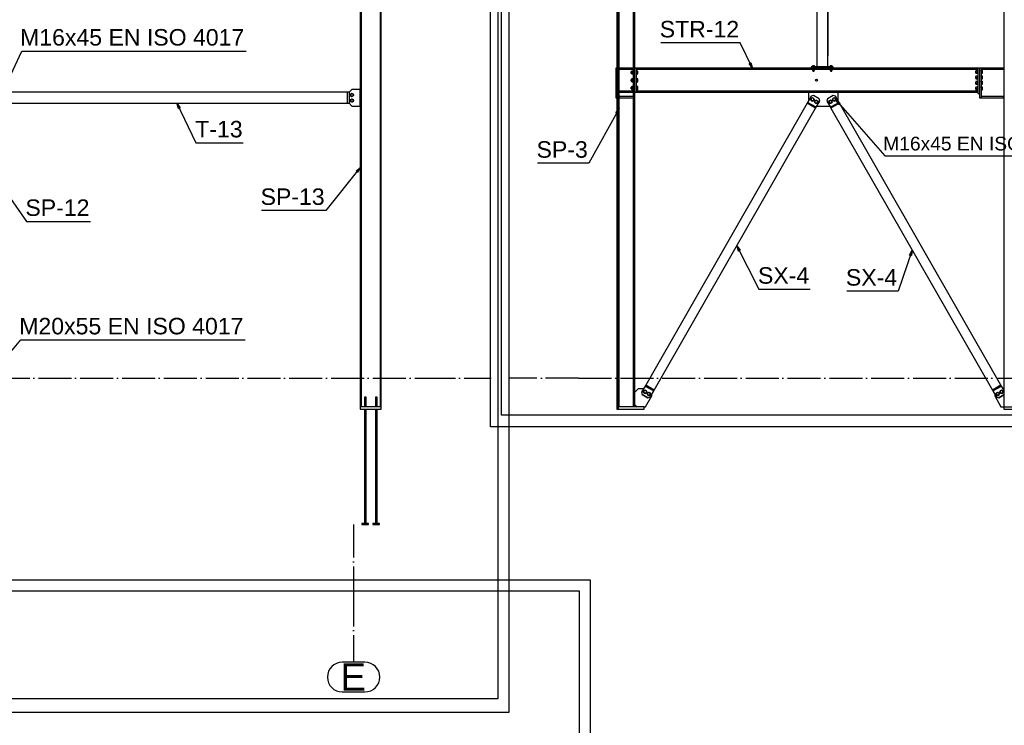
# Paper-space layout 'A0 Advance Steel' of a CAD drawing. Header units: millimetres. Extents: x -21 to 1320, y -7 to 928.
# Tile 90 of 134: x 867 to 1046, y 398 to 527. Entities that reach past the tile are written whole.
import ezdxf

# ---------------------------------------------------------------- set-up
doc = ezdxf.new("R2010")
doc.units = ezdxf.units.MM
doc.linetypes.add('ACAD_ISO04W100', pattern=[30, 24, -3, 0, -3])
doc.layers.get('0').update_dxf_attribs({"linetype": 'CONTINUOUS'})
for name, color, linetype in [('AS_Belki', 145, 'CONTINUOUS'), ('AS_Blachy', 30, 'CONTINUOUS'), ('AS_DIM_ON', 7, 'CONTINUOUS'), ('AS_Siatki', 72, 'CONTINUOUS'), ('AS_Sruby', 9, 'CONTINUOUS')]:
    doc.layers.add(name, color=color, linetype=linetype)
doc.styles.add('Arial', font='arial.ttf', dxfattribs={"height": 150})

psp = doc.layouts.new('A0 Advance Steel')

# ---------------------------------------------------------------- linework, layer by layer
at = {"color": 0, "linetype": 'ByBlock', "lineweight": -2}
for p, q in [((999.48, 518.85), (999.18, 518.7)), ((999.77, 517.88), (999.18, 518.7)), ((999.48, 518.85), (999.77, 517.88)), ((1015.44, 511.23), (1014.91, 512.09)), ((1014.91, 512.09), (1015.7, 511.45)), ((895.39, 510.51), (895.1, 511.48)), ((895.1, 511.48), (895.69, 510.65)), ((895.39, 510.51), (895.69, 510.65)), ((974.91, 509.76), (975.54, 510.55)), ((975.54, 510.55), (975.2, 509.6)), ((1015.44, 511.23), (1015.7, 511.45)), ((974.91, 509.76), (975.2, 509.6)), ((927.7, 499.12), (928.46, 499.79)), ((928.46, 499.79), (927.96, 498.91)), ((927.7, 499.12), (927.96, 498.91)), ((997.24, 484.6), (996.93, 485.57)), ((996.93, 485.57), (997.53, 484.76)), ((997.24, 484.6), (997.53, 484.76)), ((1028.33, 483.89), (1028.81, 484.78)), ((1028.33, 483.89), (1028.65, 483.78)), ((1028.81, 484.78), (1028.65, 483.78))]:
    psp.add_line(p, q, dxfattribs=at)
at = {"color": 3, "ltscale": 0.25}
for points in [[(633.86, 400.74), (633.86, 616.34), (955.46, 616.34), (955.46, 400.74), (633.86, 400.74)], [(635.86, 403.24), (635.86, 613.84), (953.46, 613.84), (953.46, 403.24), (635.86, 403.24)], [(952.14, 452.67), (952.14, 606.27), (1275.74, 606.27), (1275.74, 452.67), (952.14, 452.67)], [(954.14, 454.76), (954.14, 593.36), (1273.74, 593.36), (1273.74, 454.76), (954.14, 454.76)], [(626.67, 210.27), (626.67, 424.87), (970.27, 424.87), (970.27, 210.27), (626.67, 210.27)], [(628.67, 212.27), (628.67, 422.87), (968.27, 422.87), (968.27, 212.27), (628.67, 212.27)]]:
    psp.add_lwpolyline(points, dxfattribs=at)
at = {"color": 7}
for points in [[(863.38, 513.25), (866.92, 520.97), (907.69, 520.97)], [(999.77, 517.88), (997.52, 522.45), (983.09, 522.45)], [(1014.91, 512.09), (1023.8, 501.9), (1057.77, 501.9)], [(895.1, 511.48), (898.56, 504.28), (907.18, 504.28)], [(975.54, 510.55), (970.02, 500.58), (960.7, 500.58)], [(928.46, 499.79), (922.18, 492), (910.53, 492)], [(862.46, 497.55), (867.77, 490), (879.42, 490)], [(996.93, 485.57), (1000.95, 477.68), (1010.27, 477.68)], [(1028.81, 484.78), (1026.25, 477.33), (1016.94, 477.33)], [(858.48, 458.66), (866.77, 468.47), (907.54, 468.47)]]:
    psp.add_lwpolyline(points, dxfattribs=at)
at = {"layer": 'AS_Belki', "linetype": 'Continuous', "ltscale": 0.25}
for p, q in [((1045.44, 567.79), (1045.44, 456.28)), ((975.11, 564.83), (975.11, 456.28)), ((975.36, 564.83), (975.36, 456.28)), ((975.54, 456.28), (975.54, 564.85)), ((978.21, 456.28), (978.21, 565.08)), ((978.39, 456.28), (978.39, 565.1)), ((1011.46, 564.94), (1011.46, 518.08)), ((1013.46, 518.08), (1013.46, 565.12)), ((928.46, 561.25), (928.46, 456.28)), ((928.66, 456.28), (928.66, 561.24)), ((932.06, 560.94), (932.06, 456.28)), ((932.26, 456.28), (932.26, 560.92)), ((978.09, 559.38), (978.09, 517.88)), ((975.11, 517.88), (974.96, 517.88)), ((974.96, 517.88), (974.96, 517.67)), ((974.96, 517.67), (975.11, 517.67)), ((978.09, 517.68), (978.09, 517.34)), ((980.93, 517.88), (978.39, 517.88)), ((978.67, 517.88), (978.5, 517.88)), ((978.5, 517.88), (978.5, 517.87)), ((988.29, 517.88), (978.67, 517.88)), ((978.67, 517.88), (978.67, 517.87)), ((978.69, 517.69), (1040.74, 517.69)), ((991.67, 517.88), (988.29, 517.88)), ((1010.46, 517.88), (991.67, 517.88)), ((1040.74, 517.88), (1014.46, 517.88)), ((1045.44, 517.88), (1041.34, 517.88)), ((1041.34, 517.88), (1041.34, 517.48)), ((1041.34, 517.67), (1045.44, 517.67)), ((1045.44, 517.88), (1045.28, 517.88)), ((1045.42, 517.67), (1045.42, 517.88)), ((978.09, 516.8), (978.09, 515.94)), ((1011.24, 515.68), (1011.29, 515.79)), ((1011.29, 515.56), (1011.24, 515.68)), ((1011.29, 515.79), (1011.4, 515.84)), ((1011.4, 515.52), (1011.29, 515.56)), ((1011.43, 515.84), (1011.4, 515.84)), ((1041.34, 516.88), (1041.34, 516.48)), ((1041.34, 515.88), (1041.34, 515.48)), ((978.09, 515.4), (978.09, 514.54)), ((978.09, 514), (978.09, 513.68)), ((1011.4, 515.52), (1011.43, 515.52)), ((1041.34, 514.88), (1041.34, 514.48)), ((1041.34, 513.88), (1041.34, 512.48)), ((926.15, 513.48), (864.06, 513.48)), ((926.15, 511.48), (926.15, 513.48)), ((975.11, 512.68), (974.96, 512.68)), ((974.96, 512.68), (974.96, 512.48)), ((974.96, 512.48), (975.11, 512.48)), ((978.09, 513.48), (978.09, 512.68)), ((978.09, 512.48), (978.09, 456.28)), ((1040.74, 513.66), (978.69, 513.66)), ((978.69, 513.48), (1040.74, 513.48)), ((1045.44, 512.68), (1041.34, 512.68)), ((1041.34, 512.48), (1045.44, 512.48)), ((1045.42, 512.48), (1045.42, 512.68)), ((864.06, 511.48), (926.15, 511.48)), ((1009.69, 511.47), (980.35, 460.24)), ((981.91, 459.35), (1011.25, 510.57)), ((1011.25, 510.57), (1009.69, 511.47)), ((1015.6, 511.47), (1014.04, 510.57)), ((1014.04, 510.57), (1043.38, 459.35)), ((1044.94, 460.24), (1015.6, 511.47)), ((1015.61, 511.46), (1015.6, 511.47)), ((929.24, 458.08), (929.2, 458.08)), ((929.2, 458.08), (929.2, 456.28)), ((929.36, 458.08), (929.24, 458.08)), ((929.47, 458.08), (929.36, 458.08)), ((929.52, 458.08), (929.47, 458.08)), ((929.52, 456.28), (929.52, 458.08)), ((931.24, 458.08), (931.2, 458.08)), ((931.2, 458.08), (931.2, 456.28)), ((931.36, 458.08), (931.24, 458.08)), ((931.47, 458.08), (931.36, 458.08)), ((931.52, 458.08), (931.47, 458.08)), ((931.52, 456.28), (931.52, 458.08)), ((929.2, 455.88), (929.2, 435.08)), ((929.52, 435.08), (929.52, 455.88)), ((931.2, 455.88), (931.2, 435.08)), ((931.52, 435.08), (931.52, 455.88)), ((975.18, 456.28), (975.11, 456.28)), ((975.36, 456.28), (975.23, 456.28)), ((978.39, 456.28), (978.21, 456.28))]:
    psp.add_line(p, q, dxfattribs=at)
at = {"layer": 'AS_Belki', "linetype": 'Continuous', "ltscale": 0.25, "extrusion": (0.079868, -2.38902e-18, 0.996805)}
psp.add_circle((515.68, -1008.2, 80.78), 0.16, dxfattribs=at)
at = {"layer": 'AS_Blachy', "linetype": 'Continuous', "ltscale": 0.25}
for p, q in [((974.93, 517.88), (974.91, 517.88)), ((974.91, 517.88), (974.91, 513.28)), ((974.96, 517.88), (974.93, 517.88)), ((974.93, 517.88), (974.93, 512.48)), ((974.93, 517.88), (974.93, 513.28)), ((974.96, 517.67), (974.96, 512.68)), ((975.55, 517.88), (975.54, 517.88)), ((975.54, 517.68), (975.55, 517.68)), ((978.18, 517.88), (975.55, 517.88)), ((975.55, 517.88), (975.55, 517.68)), ((975.55, 517.68), (978.18, 517.68)), ((978.18, 517.68), (978.18, 517.88)), ((978.69, 517.87), (978.39, 517.87)), ((978.69, 513.48), (978.69, 517.87)), ((1014.46, 518.08), (1010.46, 518.08)), ((1010.46, 518.08), (1010.46, 517.88)), ((1014.46, 517.88), (1010.46, 517.88)), ((1014.46, 517.88), (1014.46, 518.08)), ((1041.04, 517.88), (1040.74, 517.88)), ((1040.74, 517.88), (1040.74, 513.28)), ((1041.34, 517.88), (1041.04, 517.88)), ((1041.04, 517.88), (1041.04, 512.48)), ((1041.34, 517.88), (1041.34, 512.48)), ((926.93, 513.98), (926.43, 513.48)), ((928.45, 513.98), (926.93, 513.98)), ((928.45, 510.98), (928.45, 513.98)), ((926.43, 513.48), (926.15, 513.48)), ((926.43, 513.48), (926.43, 511.48)), ((974.91, 513.28), (974.93, 513.28)), ((974.93, 512.48), (974.96, 512.48)), ((975.55, 513.68), (975.54, 513.68)), ((975.54, 513.48), (975.55, 513.48)), ((975.55, 512.68), (975.54, 512.68)), ((975.54, 512.48), (975.55, 512.48)), ((978.18, 513.68), (975.55, 513.68)), ((975.55, 513.68), (975.55, 513.48)), ((975.55, 513.48), (978.18, 513.48)), ((978.18, 512.68), (975.55, 512.68)), ((975.55, 512.68), (975.55, 512.48)), ((975.55, 512.48), (978.18, 512.48)), ((978.18, 513.48), (978.18, 513.68)), ((978.18, 512.48), (978.18, 512.68)), ((978.39, 513.48), (978.69, 513.48)), ((1010.44, 512.77), (1009.79, 511.64)), ((1015.35, 513.47), (1009.95, 513.47)), ((1009.95, 513.47), (1009.95, 511.92)), ((1010.84, 512.88), (1010.44, 512.77)), ((1010.44, 512.77), (1010.44, 512.77)), ((1011.89, 512.28), (1010.84, 512.88)), ((1012, 511.87), (1011.89, 512.28)), ((1013.41, 512.28), (1013.3, 511.87)), ((1014.45, 512.88), (1013.41, 512.28)), ((1014.86, 512.77), (1014.45, 512.88)), ((1015.51, 511.64), (1014.86, 512.77)), ((1014.86, 512.77), (1014.86, 512.77)), ((1015.35, 511.92), (1015.35, 513.47)), ((1040.74, 513.28), (1041.04, 513.28)), ((1041.04, 512.48), (1041.34, 512.48)), ((926.15, 511.48), (926.43, 511.48)), ((926.43, 511.48), (926.93, 510.98)), ((926.93, 510.98), (928.45, 510.98)), ((1009.79, 511.64), (1009.69, 511.47)), ((1009.79, 511.64), (1009.69, 511.46)), ((1011.35, 510.75), (1009.79, 511.64)), ((1009.79, 511.64), (1009.79, 511.64)), ((1009.79, 511.64), (1009.79, 511.64)), ((1011.25, 510.57), (1011.35, 510.75)), ((1011.35, 510.75), (1012, 511.87)), ((1011.5, 511), (1011.55, 510.97)), ((1011.55, 510.97), (1013.75, 510.97)), ((1013.3, 511.87), (1013.94, 510.75)), ((1013.75, 510.97), (1013.8, 511)), ((1015.51, 511.64), (1013.94, 510.75)), ((1013.94, 510.75), (1014.04, 510.57)), ((1015.51, 511.64), (1015.51, 511.64)), ((1015.6, 511.47), (1015.51, 511.64)), ((1015.51, 511.64), (1015.51, 511.64)), ((980.25, 460.07), (979.61, 458.94)), ((980.35, 460.24), (980.25, 460.07)), ((980.25, 460.07), (981.81, 459.18)), ((980.25, 460.07), (980.25, 460.07)), ((980.25, 460.07), (980.25, 460.07)), ((981.81, 459.18), (980.25, 460.07)), ((980.25, 460.07), (980.25, 460.07)), ((981.91, 459.35), (980.35, 460.24)), ((1044.94, 460.24), (1043.38, 459.35)), ((1043.48, 459.18), (1045.04, 460.07)), ((1045.04, 460.07), (1043.48, 459.18)), ((1045.04, 460.07), (1044.94, 460.24)), ((1044.94, 460.24), (1044.94, 460.24)), ((1045.04, 460.07), (1045.04, 460.07)), ((1045.04, 460.07), (1045.04, 460.07)), ((1045.44, 459.37), (1045.04, 460.07)), ((1045.04, 460.07), (1045.04, 460.07)), ((979, 459.57), (978.39, 458.97)), ((979.97, 459.57), (979, 459.57)), ((979.61, 458.94), (979.72, 458.53)), ((979.61, 458.94), (979.72, 458.53)), ((979.61, 458.94), (979.61, 458.94)), ((979.72, 458.53), (980.76, 457.94)), ((980.76, 457.94), (979.72, 458.53)), ((979.72, 458.53), (979.72, 458.53)), ((980.34, 456.28), (981.48, 458.32)), ((981.17, 458.05), (981.81, 459.18)), ((981.48, 458.32), (981.48, 458.6)), ((981.81, 459.18), (981.91, 459.35)), ((981.81, 459.18), (981.81, 459.18)), ((1043.38, 459.35), (1043.48, 459.18)), ((1043.48, 459.18), (1043.48, 459.18)), ((1043.48, 459.18), (1043.53, 459.09)), ((1043.53, 459.09), (1044.13, 458.05)), ((1043.8, 458.63), (1043.8, 458.32)), ((1043.8, 458.32), (1044.94, 456.28)), ((1045.44, 458.46), (1044.54, 457.94)), ((1044.54, 457.94), (1045.44, 458.45)), ((1045.44, 459.57), (1045.33, 459.57)), ((978.39, 456.68), (978.8, 456.28)), ((980.76, 457.94), (981.17, 458.05)), ((980.76, 457.94), (981.17, 458.05)), ((980.76, 457.94), (980.76, 457.94)), ((981.17, 458.05), (981.17, 458.05)), ((1044.13, 458.05), (1044.13, 458.05)), ((1044.13, 458.05), (1044.54, 457.94)), ((1044.13, 458.05), (1044.54, 457.94)), ((1044.54, 457.94), (1044.54, 457.94)), ((932.26, 456.28), (928.46, 456.28)), ((928.46, 456.28), (928.46, 455.88)), ((928.46, 455.88), (932.26, 455.88)), ((932.26, 455.88), (932.26, 456.28)), ((975.11, 456.28), (975.11, 455.88)), ((975.11, 455.88), (975.36, 455.88)), ((975.23, 456.28), (975.18, 456.28)), ((975.54, 456.28), (975.36, 456.28)), ((975.36, 456.28), (975.36, 455.88)), ((975.36, 455.88), (980.08, 455.88)), ((978.21, 456.28), (975.54, 456.28)), ((980.08, 456.28), (978.39, 456.28)), ((980.08, 455.88), (980.08, 456.28)), ((980.08, 456.28), (980.34, 456.28)), ((1044.94, 456.28), (1045.44, 456.28)), ((1045.44, 456.28), (1048.64, 456.28)), ((1045.44, 456.28), (1045.44, 455.88)), ((1045.44, 455.88), (1048.64, 455.88)), ((929.96, 435.08), (928.76, 435.08)), ((928.76, 435.08), (928.76, 434.88)), ((929.96, 434.88), (929.96, 435.08)), ((931.96, 435.08), (930.76, 435.08)), ((930.76, 435.08), (930.76, 434.88)), ((931.96, 434.88), (931.96, 435.08)), ((928.76, 434.88), (929.96, 434.88)), ((930.76, 434.88), (931.96, 434.88))]:
    psp.add_line(p, q, dxfattribs=at)
at = {"layer": 'AS_DIM_ON', "color": 8}
psp.add_line((1013.46, 549.78), (1013.46, 520.08), dxfattribs=at)
at = {"layer": 'AS_Siatki', "color": 20, "linetype": 'ACAD_ISO04W100', "ltscale": 0.25}
for p, q in [((649.56, 461.48), (939.76, 461.48)), ((927.26, 461.48), (927.26, 461.48)), ((939.76, 461.48), (939.76, 461.48)), ((939.76, 461.48), (952.26, 461.48)), ((968.16, 461.48), (955.66, 461.48)), ((968.16, 461.48), (1259.21, 461.48)), ((968.16, 461.48), (968.16, 461.48)), ((927.26, 434.88), (927.26, 422.38)), ((927.26, 422.38), (927.26, 422.38)), ((927.26, 422.38), (927.26, 409.88))]:
    psp.add_line(p, q, dxfattribs=at)
at = {"layer": 'AS_Siatki', "color": 20, "linetype": 'Continuous', "ltscale": 0.25}
for p, q in [((929.32, 409.88), (925.19, 409.88)), ((925.19, 404.48), (929.32, 404.48))]:
    psp.add_line(p, q, dxfattribs=at)
for centre, start, end in [((925.19, 407.18), 90, 270), ((929.32, 407.18), 270, 90)]:
    psp.add_arc(centre, 2.7, start, end, dxfattribs=at)
at = {"layer": 'AS_Sruby', "linetype": 'Continuous', "ltscale": 0.25}
for p, q in [((977.81, 517.34), (977.79, 517.23)), ((977.81, 517.34), (977.83, 517.21)), ((978.1, 517.34), (977.81, 517.34)), ((978.16, 517.37), (978.1, 517.37)), ((978.12, 517.21), (978.1, 517.34)), ((978.7, 517.37), (978.69, 517.37)), ((978.9, 517.34), (978.71, 517.34)), ((978.92, 517.21), (978.9, 517.34)), ((1010.63, 518.13), (1010.62, 518.13)), ((1010.62, 518.13), (1010.62, 518.08)), ((1010.62, 517.69), (1010.62, 517.64)), ((1010.62, 517.64), (1010.63, 517.64)), ((1010.64, 518.13), (1010.63, 518.13)), ((1010.63, 517.64), (1010.64, 517.64)), ((1010.66, 518.13), (1010.64, 518.13)), ((1010.64, 517.64), (1010.66, 517.64)), ((1010.69, 518.13), (1010.66, 518.13)), ((1010.66, 517.64), (1010.69, 517.64)), ((1010.86, 518.28), (1010.69, 518.28)), ((1010.69, 518.28), (1010.69, 518.13)), ((1010.73, 518.13), (1010.69, 518.13)), ((1010.69, 517.64), (1010.73, 517.64)), ((1010.69, 517.64), (1010.69, 517.43)), ((1010.69, 517.43), (1010.86, 517.43)), ((1010.77, 518.13), (1010.73, 518.13)), ((1010.73, 517.64), (1010.77, 517.64)), ((1010.74, 517.43), (1010.74, 517.33)), ((1010.81, 518.13), (1010.77, 518.13)), ((1010.77, 517.64), (1010.81, 517.64)), ((1010.86, 518.13), (1010.81, 518.13)), ((1010.81, 517.64), (1010.86, 517.64)), ((1011.03, 518.28), (1010.86, 518.28)), ((1010.86, 518.28), (1010.86, 518.13)), ((1010.91, 518.13), (1010.86, 518.13)), ((1010.86, 517.64), (1010.91, 517.64)), ((1010.86, 517.64), (1010.86, 517.43)), ((1010.86, 517.43), (1011.03, 517.43)), ((1010.95, 518.13), (1010.91, 518.13)), ((1010.91, 517.64), (1010.95, 517.64)), ((1010.99, 518.13), (1010.95, 518.13)), ((1010.95, 517.64), (1010.99, 517.64)), ((1010.98, 517.33), (1010.98, 517.43)), ((1011.03, 518.13), (1010.99, 518.13)), ((1010.99, 517.64), (1011.03, 517.64)), ((1011.03, 518.13), (1011.03, 518.28)), ((1011.06, 518.13), (1011.03, 518.13)), ((1011.03, 517.64), (1011.06, 517.64)), ((1011.03, 517.43), (1011.03, 517.64)), ((1011.08, 518.13), (1011.06, 518.13)), ((1011.06, 517.64), (1011.08, 517.64)), ((1011.1, 518.13), (1011.08, 518.13)), ((1011.08, 517.64), (1011.1, 517.64)), ((1011.1, 518.13), (1011.1, 518.13)), ((1011.1, 518.08), (1011.1, 518.13)), ((1011.1, 517.64), (1011.1, 517.69)), ((1011.1, 517.64), (1011.1, 517.64)), ((1013.83, 518.13), (1013.82, 518.13)), ((1013.82, 518.13), (1013.82, 518.08)), ((1013.82, 517.69), (1013.82, 517.64)), ((1013.82, 517.64), (1013.83, 517.64)), ((1013.84, 518.13), (1013.83, 518.13)), ((1013.83, 517.64), (1013.84, 517.64)), ((1013.86, 518.13), (1013.84, 518.13)), ((1013.84, 517.64), (1013.86, 517.64)), ((1013.89, 518.13), (1013.86, 518.13)), ((1013.86, 517.64), (1013.89, 517.64)), ((1014.06, 518.28), (1013.89, 518.28)), ((1013.89, 518.28), (1013.89, 518.13)), ((1013.93, 518.13), (1013.89, 518.13)), ((1013.89, 517.64), (1013.93, 517.64)), ((1013.89, 517.64), (1013.89, 517.43)), ((1013.89, 517.43), (1014.06, 517.43)), ((1013.97, 518.13), (1013.93, 518.13)), ((1013.93, 517.64), (1013.97, 517.64)), ((1013.94, 517.43), (1013.94, 517.33)), ((1014.01, 518.13), (1013.97, 518.13)), ((1013.97, 517.64), (1014.01, 517.64)), ((1014.06, 518.13), (1014.01, 518.13)), ((1014.01, 517.64), (1014.06, 517.64)), ((1014.23, 518.28), (1014.06, 518.28)), ((1014.06, 518.28), (1014.06, 518.13)), ((1014.11, 518.13), (1014.06, 518.13)), ((1014.06, 517.64), (1014.11, 517.64)), ((1014.06, 517.64), (1014.06, 517.43)), ((1014.06, 517.43), (1014.23, 517.43)), ((1014.15, 518.13), (1014.11, 518.13)), ((1014.11, 517.64), (1014.15, 517.64)), ((1014.19, 518.13), (1014.15, 518.13)), ((1014.15, 517.64), (1014.19, 517.64)), ((1014.18, 517.33), (1014.18, 517.43)), ((1014.23, 518.13), (1014.19, 518.13)), ((1014.19, 517.64), (1014.23, 517.64)), ((1014.23, 518.13), (1014.23, 518.28)), ((1014.26, 518.13), (1014.23, 518.13)), ((1014.23, 517.64), (1014.26, 517.64)), ((1014.23, 517.43), (1014.23, 517.64)), ((1014.28, 518.13), (1014.26, 518.13)), ((1014.26, 517.64), (1014.28, 517.64)), ((1014.3, 518.13), (1014.28, 518.13)), ((1014.28, 517.64), (1014.3, 517.64)), ((1014.3, 518.13), (1014.3, 518.13)), ((1014.3, 518.08), (1014.3, 518.13)), ((1014.3, 517.64), (1014.3, 517.69)), ((1014.3, 517.64), (1014.3, 517.64)), ((1040.39, 517.34), (1040.3, 517.34)), ((1040.3, 517.34), (1040.3, 517.32)), ((1040.68, 517.41), (1040.39, 517.41)), ((1040.39, 517.41), (1040.39, 517.18)), ((1040.74, 517.48), (1040.68, 517.48)), ((1040.68, 517.48), (1040.68, 517.47)), ((1040.68, 517.47), (1040.68, 517.45)), ((1040.68, 517.45), (1040.68, 517.42)), ((1040.68, 517.42), (1040.68, 517.39)), ((1040.68, 517.39), (1040.68, 517.34)), ((1040.68, 517.34), (1040.68, 517.29)), ((1041.4, 517.48), (1041.34, 517.48)), ((1041.34, 517.48), (1041.34, 517.47)), ((1041.34, 517.45), (1041.34, 517.47)), ((1041.34, 517.42), (1041.34, 517.45)), ((1041.4, 517.47), (1041.4, 517.48)), ((1041.4, 517.45), (1041.4, 517.47)), ((1041.4, 517.42), (1041.4, 517.45)), ((1041.4, 517.39), (1041.4, 517.42)), ((1041.6, 517.41), (1041.4, 517.41)), ((1041.4, 517.34), (1041.4, 517.39)), ((1041.4, 517.29), (1041.4, 517.34)), ((1041.6, 517.18), (1041.6, 517.41)), ((977.81, 517.23), (977.71, 517.23)), ((977.71, 516.91), (977.81, 516.91)), ((977.81, 515.83), (977.71, 515.83)), ((977.79, 516.91), (977.81, 516.8)), ((977.81, 515.94), (977.79, 515.83)), ((977.83, 516.94), (977.81, 516.8)), ((977.81, 516.8), (978.1, 516.8)), ((977.81, 515.94), (977.83, 515.81)), ((978.1, 515.94), (977.81, 515.94)), ((977.83, 515.54), (977.81, 515.4)), ((977.83, 517.21), (978.12, 517.21)), ((977.83, 517.21), (977.83, 516.94)), ((977.83, 516.94), (978.12, 516.94)), ((977.83, 515.81), (978.12, 515.81)), ((977.83, 515.81), (977.83, 515.54)), ((977.83, 515.54), (978.12, 515.54)), ((978.1, 516.8), (978.12, 516.94)), ((978.1, 516.77), (978.16, 516.77)), ((978.16, 515.97), (978.1, 515.97)), ((978.12, 515.81), (978.1, 515.94)), ((978.1, 515.4), (978.12, 515.54)), ((978.12, 516.94), (978.12, 517.21)), ((978.12, 515.54), (978.12, 515.81)), ((978.69, 516.77), (978.7, 516.77)), ((978.7, 515.97), (978.69, 515.97)), ((978.71, 516.8), (978.9, 516.8)), ((978.9, 515.94), (978.71, 515.94)), ((978.72, 517.21), (978.92, 517.21)), ((978.72, 516.94), (978.92, 516.94)), ((978.72, 515.81), (978.92, 515.81)), ((978.72, 515.54), (978.92, 515.54)), ((978.9, 516.8), (978.92, 516.94)), ((978.92, 515.81), (978.9, 515.94)), ((978.9, 515.4), (978.92, 515.54)), ((978.92, 516.94), (978.92, 517.21)), ((978.92, 515.54), (978.92, 515.81)), ((1010.74, 517.33), (1010.75, 517.33)), ((1010.75, 517.33), (1010.78, 517.33)), ((1010.78, 517.33), (1010.82, 517.33)), ((1010.82, 517.33), (1010.86, 517.33)), ((1010.86, 517.33), (1010.91, 517.33)), ((1010.91, 517.33), (1010.95, 517.33)), ((1010.95, 517.33), (1010.97, 517.33)), ((1010.97, 517.33), (1010.98, 517.33)), ((1013.94, 517.33), (1013.95, 517.33)), ((1013.95, 517.33), (1013.98, 517.33)), ((1013.98, 517.33), (1014.02, 517.33)), ((1014.02, 517.33), (1014.06, 517.33)), ((1014.06, 517.33), (1014.11, 517.33)), ((1014.11, 517.33), (1014.15, 517.33)), ((1014.15, 517.33), (1014.17, 517.33)), ((1014.17, 517.33), (1014.18, 517.33)), ((1040.3, 517.32), (1040.3, 517.29)), ((1040.3, 517.29), (1040.3, 517.24)), ((1040.3, 517.24), (1040.3, 517.18)), ((1040.3, 517.18), (1040.3, 517.11)), ((1040.3, 517.11), (1040.3, 517.06)), ((1040.3, 517.06), (1040.3, 517.03)), ((1040.3, 517.03), (1040.3, 517.02)), ((1040.3, 517.02), (1040.39, 517.02)), ((1040.39, 516.34), (1040.3, 516.34)), ((1040.3, 516.34), (1040.3, 516.32)), ((1040.3, 516.32), (1040.3, 516.29)), ((1040.3, 516.29), (1040.3, 516.24)), ((1040.3, 516.24), (1040.3, 516.18)), ((1040.3, 516.18), (1040.3, 516.11)), ((1040.3, 516.11), (1040.3, 516.06)), ((1040.3, 516.06), (1040.3, 516.03)), ((1040.3, 516.03), (1040.3, 516.02)), ((1040.3, 516.02), (1040.39, 516.02)), ((1040.39, 517.18), (1040.68, 517.18)), ((1040.39, 517.18), (1040.39, 516.94)), ((1040.39, 516.94), (1040.68, 516.94)), ((1040.68, 516.41), (1040.39, 516.41)), ((1040.39, 516.41), (1040.39, 516.18)), ((1040.39, 516.18), (1040.68, 516.18)), ((1040.39, 516.18), (1040.39, 515.94)), ((1040.39, 515.94), (1040.68, 515.94)), ((1040.68, 517.29), (1040.68, 517.23)), ((1040.68, 517.23), (1040.68, 517.18)), ((1040.68, 517.18), (1040.68, 517.12)), ((1040.68, 517.12), (1040.68, 517.06)), ((1040.68, 517.06), (1040.68, 517.01)), ((1040.68, 517.01), (1040.68, 516.96)), ((1040.68, 516.96), (1040.68, 516.93)), ((1040.68, 516.93), (1040.68, 516.9)), ((1040.68, 516.9), (1040.68, 516.88)), ((1040.68, 516.88), (1040.74, 516.88)), ((1040.68, 516.88), (1040.68, 516.88)), ((1040.74, 516.48), (1040.68, 516.48)), ((1040.68, 516.48), (1040.68, 516.47)), ((1040.68, 516.47), (1040.68, 516.45)), ((1040.68, 516.45), (1040.68, 516.42)), ((1040.68, 516.42), (1040.68, 516.39)), ((1040.68, 516.39), (1040.68, 516.34)), ((1040.68, 516.34), (1040.68, 516.29)), ((1040.68, 516.29), (1040.68, 516.23)), ((1040.68, 516.23), (1040.68, 516.18)), ((1040.68, 516.18), (1040.68, 516.12)), ((1040.68, 516.12), (1040.68, 516.06)), ((1040.68, 516.06), (1040.68, 516.01)), ((1040.68, 516.01), (1040.68, 515.96)), ((1040.68, 515.96), (1040.68, 515.93)), ((1040.68, 515.93), (1040.68, 515.9)), ((1040.68, 515.9), (1040.68, 515.88)), ((1040.68, 515.88), (1040.74, 515.88)), ((1040.68, 515.88), (1040.68, 515.88)), ((1041.34, 516.93), (1041.34, 516.9)), ((1041.34, 516.9), (1041.34, 516.88)), ((1041.34, 516.88), (1041.4, 516.88)), ((1041.34, 516.88), (1041.34, 516.88)), ((1041.4, 516.48), (1041.34, 516.48)), ((1041.34, 516.48), (1041.34, 516.47)), ((1041.34, 516.45), (1041.34, 516.47)), ((1041.34, 516.42), (1041.34, 516.45)), ((1041.34, 515.93), (1041.34, 515.9)), ((1041.34, 515.9), (1041.34, 515.88)), ((1041.34, 515.88), (1041.4, 515.88)), ((1041.34, 515.88), (1041.34, 515.88)), ((1041.4, 517.23), (1041.4, 517.29)), ((1041.4, 517.18), (1041.4, 517.23)), ((1041.4, 517.18), (1041.6, 517.18)), ((1041.4, 517.12), (1041.4, 517.18)), ((1041.4, 517.06), (1041.4, 517.12)), ((1041.4, 517.01), (1041.4, 517.06)), ((1041.4, 516.96), (1041.4, 517.01)), ((1041.4, 516.93), (1041.4, 516.96)), ((1041.4, 516.94), (1041.6, 516.94)), ((1041.4, 516.9), (1041.4, 516.93)), ((1041.4, 516.88), (1041.4, 516.9)), ((1041.4, 516.88), (1041.4, 516.88)), ((1041.4, 516.47), (1041.4, 516.48)), ((1041.4, 516.45), (1041.4, 516.47)), ((1041.4, 516.42), (1041.4, 516.45)), ((1041.4, 516.39), (1041.4, 516.42)), ((1041.6, 516.41), (1041.4, 516.41)), ((1041.4, 516.34), (1041.4, 516.39)), ((1041.4, 516.29), (1041.4, 516.34)), ((1041.4, 516.23), (1041.4, 516.29)), ((1041.4, 516.18), (1041.4, 516.23)), ((1041.4, 516.18), (1041.6, 516.18)), ((1041.4, 516.12), (1041.4, 516.18)), ((1041.4, 516.06), (1041.4, 516.12)), ((1041.4, 516.01), (1041.4, 516.06)), ((1041.4, 515.96), (1041.4, 516.01)), ((1041.4, 515.93), (1041.4, 515.96)), ((1041.4, 515.94), (1041.6, 515.94)), ((1041.4, 515.9), (1041.4, 515.93)), ((1041.4, 515.88), (1041.4, 515.9)), ((1041.4, 515.88), (1041.4, 515.88)), ((1041.6, 516.94), (1041.6, 517.18)), ((1041.6, 516.18), (1041.6, 516.41)), ((1041.6, 515.94), (1041.6, 516.18)), ((977.71, 515.51), (977.81, 515.51)), ((977.81, 514.43), (977.71, 514.43)), ((977.71, 514.11), (977.81, 514.11)), ((977.79, 515.51), (977.81, 515.4)), ((977.81, 514.54), (977.79, 514.43)), ((977.79, 514.11), (977.81, 514)), ((977.81, 515.4), (978.1, 515.4)), ((977.81, 514.54), (977.83, 514.41)), ((978.1, 514.54), (977.81, 514.54)), ((977.83, 514.14), (977.81, 514)), ((977.81, 514), (978.1, 514)), ((977.83, 514.41), (978.12, 514.41)), ((977.83, 514.41), (977.83, 514.14)), ((977.83, 514.14), (978.12, 514.14)), ((978.1, 515.37), (978.16, 515.37)), ((978.16, 514.57), (978.1, 514.57)), ((978.12, 514.41), (978.1, 514.54)), ((978.1, 514), (978.12, 514.14)), ((978.1, 513.97), (978.16, 513.97)), ((978.12, 514.14), (978.12, 514.41)), ((978.69, 515.37), (978.7, 515.37)), ((978.7, 514.57), (978.69, 514.57)), ((978.69, 513.97), (978.7, 513.97)), ((978.71, 515.4), (978.9, 515.4)), ((978.9, 514.54), (978.71, 514.54)), ((978.71, 514), (978.9, 514)), ((978.72, 514.41), (978.92, 514.41)), ((978.72, 514.14), (978.92, 514.14)), ((978.92, 514.41), (978.9, 514.54)), ((978.9, 514), (978.92, 514.14)), ((978.92, 514.14), (978.92, 514.41)), ((1040.39, 515.34), (1040.3, 515.34)), ((1040.3, 515.34), (1040.3, 515.32)), ((1040.3, 515.32), (1040.3, 515.29)), ((1040.3, 515.29), (1040.3, 515.24)), ((1040.3, 515.24), (1040.3, 515.18)), ((1040.3, 515.18), (1040.3, 515.11)), ((1040.3, 515.11), (1040.3, 515.06)), ((1040.3, 515.06), (1040.3, 515.03)), ((1040.3, 515.03), (1040.3, 515.02)), ((1040.3, 515.02), (1040.39, 515.02)), ((1040.39, 514.34), (1040.3, 514.34)), ((1040.3, 514.34), (1040.3, 514.32)), ((1040.3, 514.32), (1040.3, 514.29)), ((1040.3, 514.29), (1040.3, 514.24)), ((1040.3, 514.24), (1040.3, 514.18)), ((1040.3, 514.18), (1040.3, 514.11)), ((1040.3, 514.11), (1040.3, 514.06)), ((1040.3, 514.06), (1040.3, 514.03)), ((1040.3, 514.03), (1040.3, 514.02)), ((1040.3, 514.02), (1040.39, 514.02)), ((1040.68, 515.41), (1040.39, 515.41)), ((1040.39, 515.41), (1040.39, 515.18)), ((1040.39, 515.18), (1040.68, 515.18)), ((1040.39, 515.18), (1040.39, 514.94)), ((1040.39, 514.94), (1040.68, 514.94)), ((1040.68, 514.41), (1040.39, 514.41)), ((1040.39, 514.41), (1040.39, 514.18)), ((1040.39, 514.18), (1040.68, 514.18)), ((1040.39, 514.18), (1040.39, 513.94)), ((1040.39, 513.94), (1040.68, 513.94)), ((1040.74, 515.48), (1040.68, 515.48)), ((1040.68, 515.48), (1040.68, 515.47)), ((1040.68, 515.47), (1040.68, 515.45)), ((1040.68, 515.45), (1040.68, 515.42)), ((1040.68, 515.42), (1040.68, 515.39)), ((1040.68, 515.39), (1040.68, 515.34)), ((1040.68, 515.34), (1040.68, 515.29)), ((1040.68, 515.29), (1040.68, 515.23)), ((1040.68, 515.23), (1040.68, 515.18)), ((1040.68, 515.18), (1040.68, 515.12)), ((1040.68, 515.12), (1040.68, 515.06)), ((1040.68, 515.06), (1040.68, 515.01)), ((1040.68, 515.01), (1040.68, 514.96)), ((1040.68, 514.96), (1040.68, 514.93)), ((1040.68, 514.93), (1040.68, 514.9)), ((1040.68, 514.9), (1040.68, 514.88)), ((1040.68, 514.88), (1040.74, 514.88)), ((1040.68, 514.88), (1040.68, 514.88)), ((1040.74, 514.48), (1040.68, 514.48)), ((1040.68, 514.48), (1040.68, 514.47)), ((1040.68, 514.47), (1040.68, 514.45)), ((1040.68, 514.45), (1040.68, 514.42)), ((1040.68, 514.42), (1040.68, 514.39)), ((1040.68, 514.39), (1040.68, 514.34)), ((1040.68, 514.34), (1040.68, 514.29)), ((1040.68, 514.29), (1040.68, 514.23)), ((1040.68, 514.23), (1040.68, 514.18)), ((1040.68, 514.18), (1040.68, 514.12)), ((1040.68, 514.12), (1040.68, 514.06)), ((1040.68, 514.06), (1040.68, 514.01)), ((1040.68, 514.01), (1040.68, 513.96)), ((1040.68, 513.96), (1040.68, 513.93)), ((1040.68, 513.93), (1040.68, 513.9)), ((1040.68, 513.9), (1040.68, 513.88)), ((1040.68, 513.88), (1040.74, 513.88)), ((1040.68, 513.88), (1040.68, 513.88)), ((1041.4, 515.48), (1041.34, 515.48)), ((1041.34, 515.48), (1041.34, 515.47)), ((1041.34, 515.45), (1041.34, 515.47)), ((1041.34, 515.42), (1041.34, 515.45)), ((1041.34, 514.93), (1041.34, 514.9)), ((1041.34, 514.9), (1041.34, 514.88)), ((1041.34, 514.88), (1041.4, 514.88)), ((1041.34, 514.88), (1041.34, 514.88)), ((1041.4, 514.48), (1041.34, 514.48)), ((1041.34, 514.48), (1041.34, 514.47)), ((1041.34, 514.45), (1041.34, 514.47)), ((1041.34, 514.42), (1041.34, 514.45)), ((1041.34, 513.93), (1041.34, 513.9)), ((1041.34, 513.9), (1041.34, 513.88)), ((1041.34, 513.88), (1041.4, 513.88)), ((1041.34, 513.88), (1041.34, 513.88)), ((1041.4, 515.47), (1041.4, 515.48)), ((1041.4, 515.45), (1041.4, 515.47)), ((1041.4, 515.42), (1041.4, 515.45)), ((1041.4, 515.39), (1041.4, 515.42)), ((1041.6, 515.41), (1041.4, 515.41)), ((1041.4, 515.34), (1041.4, 515.39)), ((1041.4, 515.29), (1041.4, 515.34)), ((1041.4, 515.23), (1041.4, 515.29)), ((1041.4, 515.18), (1041.4, 515.23)), ((1041.4, 515.18), (1041.6, 515.18)), ((1041.4, 515.12), (1041.4, 515.18)), ((1041.4, 515.06), (1041.4, 515.12)), ((1041.4, 515.01), (1041.4, 515.06)), ((1041.4, 514.96), (1041.4, 515.01)), ((1041.4, 514.93), (1041.4, 514.96)), ((1041.4, 514.94), (1041.6, 514.94)), ((1041.4, 514.9), (1041.4, 514.93)), ((1041.4, 514.88), (1041.4, 514.9)), ((1041.4, 514.88), (1041.4, 514.88)), ((1041.4, 514.47), (1041.4, 514.48)), ((1041.4, 514.45), (1041.4, 514.47)), ((1041.4, 514.42), (1041.4, 514.45)), ((1041.4, 514.39), (1041.4, 514.42)), ((1041.6, 514.41), (1041.4, 514.41)), ((1041.4, 514.34), (1041.4, 514.39)), ((1041.4, 514.29), (1041.4, 514.34)), ((1041.4, 514.23), (1041.4, 514.29)), ((1041.4, 514.18), (1041.4, 514.23)), ((1041.4, 514.18), (1041.6, 514.18)), ((1041.4, 514.12), (1041.4, 514.18)), ((1041.4, 514.06), (1041.4, 514.12)), ((1041.4, 514.01), (1041.4, 514.06)), ((1041.4, 513.96), (1041.4, 514.01)), ((1041.4, 513.93), (1041.4, 513.96)), ((1041.4, 513.94), (1041.6, 513.94)), ((1041.4, 513.9), (1041.4, 513.93)), ((1041.4, 513.88), (1041.4, 513.9)), ((1041.4, 513.88), (1041.4, 513.88)), ((1041.6, 515.18), (1041.6, 515.41)), ((1041.6, 514.94), (1041.6, 515.18)), ((1041.6, 514.18), (1041.6, 514.41)), ((1041.6, 513.94), (1041.6, 514.18)), ((926.95, 513.25), (926.72, 513.12)), ((926.72, 513.12), (926.72, 512.85)), ((926.72, 512.85), (926.95, 512.71)), ((926.95, 512.25), (926.72, 512.12)), ((926.72, 512.12), (926.72, 511.85)), ((927.19, 513.12), (926.95, 513.25)), ((926.95, 512.71), (927.19, 512.85)), ((927.19, 512.12), (926.95, 512.25)), ((927.19, 512.85), (927.19, 513.12)), ((927.19, 511.85), (927.19, 512.12)), ((1010.67, 512.44), (1010.44, 512.3)), ((1010.44, 512.3), (1010.44, 512.04)), ((1010.44, 512.04), (1010.44, 512.3)), ((1010.44, 512.3), (1010.44, 512.3)), ((1010.44, 512.04), (1010.67, 511.9)), ((1010.67, 511.9), (1010.44, 512.04)), ((1010.44, 512.04), (1010.44, 512.04)), ((1010.9, 512.31), (1010.67, 512.44)), ((1010.67, 511.9), (1010.9, 512.04)), ((1010.9, 512.04), (1010.67, 511.9)), ((1010.9, 512.04), (1010.9, 512.31)), ((1010.9, 512.04), (1010.9, 512.04)), ((1011.36, 512.04), (1011.13, 511.91)), ((1011.6, 511.91), (1011.36, 512.04)), ((1013.93, 512.04), (1013.7, 511.91)), ((1014.16, 511.91), (1013.93, 512.04)), ((1014.63, 512.44), (1014.39, 512.31)), ((1014.39, 512.31), (1014.39, 512.04)), ((1014.39, 512.04), (1014.39, 512.04)), ((1014.39, 512.04), (1014.62, 511.9)), ((1014.62, 511.9), (1014.39, 512.04)), ((1014.62, 511.9), (1014.86, 512.04)), ((1014.86, 512.04), (1014.62, 511.9)), ((1014.86, 512.3), (1014.63, 512.44)), ((1014.86, 512.3), (1014.86, 512.3)), ((1014.86, 512.04), (1014.86, 512.3)), ((1014.86, 512.3), (1014.86, 512.04)), ((1014.86, 512.04), (1014.86, 512.04)), ((926.72, 511.85), (926.95, 511.71)), ((926.95, 511.71), (927.19, 511.85)), ((1010.67, 511.9), (1010.67, 511.9)), ((1011.13, 511.91), (1011.13, 511.64)), ((1011.13, 511.64), (1011.13, 511.91)), ((1011.13, 511.91), (1011.13, 511.91)), ((1011.13, 511.64), (1011.37, 511.51)), ((1011.37, 511.51), (1011.13, 511.64)), ((1011.13, 511.64), (1011.13, 511.64)), ((1011.37, 511.51), (1011.6, 511.64)), ((1011.6, 511.64), (1011.37, 511.51)), ((1011.37, 511.51), (1011.37, 511.51)), ((1011.6, 511.64), (1011.6, 511.91)), ((1011.6, 511.64), (1011.6, 511.64)), ((1013.7, 511.91), (1013.7, 511.64)), ((1013.7, 511.64), (1013.7, 511.64)), ((1013.7, 511.64), (1013.93, 511.51)), ((1013.93, 511.51), (1013.7, 511.64)), ((1013.93, 511.51), (1014.16, 511.64)), ((1014.16, 511.64), (1013.93, 511.51)), ((1013.93, 511.51), (1013.93, 511.51)), ((1014.16, 511.91), (1014.16, 511.91)), ((1014.16, 511.64), (1014.16, 511.91)), ((1014.16, 511.91), (1014.16, 511.64)), ((1014.16, 511.64), (1014.16, 511.64)), ((1014.62, 511.9), (1014.62, 511.9)), ((980.24, 459.31), (980.01, 459.17)), ((980.01, 459.17), (980.01, 458.91)), ((980.01, 458.91), (980.01, 459.17)), ((980.01, 459.17), (980.01, 459.17)), ((980.01, 458.91), (980.24, 458.77)), ((980.24, 458.77), (980.01, 458.91)), ((980.01, 458.91), (980.01, 458.91)), ((980.47, 459.18), (980.24, 459.31)), ((980.24, 458.77), (980.47, 458.91)), ((980.47, 458.91), (980.24, 458.77)), ((980.24, 458.77), (980.24, 458.77)), ((980.47, 458.91), (980.47, 459.18)), ((980.47, 458.91), (980.47, 458.91)), ((980.93, 458.91), (980.7, 458.78)), ((980.7, 458.78), (980.7, 458.51)), ((980.7, 458.51), (980.7, 458.78)), ((980.7, 458.78), (980.7, 458.78)), ((980.7, 458.51), (980.94, 458.38)), ((980.94, 458.38), (980.7, 458.51)), ((980.7, 458.51), (980.7, 458.51)), ((981.17, 458.78), (980.93, 458.91)), ((980.94, 458.38), (981.17, 458.51)), ((981.17, 458.51), (980.94, 458.38)), ((980.94, 458.38), (980.94, 458.38)), ((981.17, 458.51), (981.17, 458.78)), ((981.17, 458.51), (981.17, 458.51)), ((1044.36, 458.91), (1044.13, 458.78)), ((1044.13, 458.78), (1044.13, 458.51)), ((1044.13, 458.51), (1044.13, 458.51)), ((1044.13, 458.51), (1044.36, 458.38)), ((1044.36, 458.38), (1044.13, 458.51)), ((1044.59, 458.78), (1044.36, 458.91)), ((1044.36, 458.38), (1044.59, 458.51)), ((1044.59, 458.51), (1044.36, 458.38)), ((1044.36, 458.38), (1044.36, 458.38)), ((1044.59, 458.78), (1044.59, 458.78)), ((1044.59, 458.51), (1044.59, 458.78)), ((1044.59, 458.78), (1044.59, 458.51)), ((1044.59, 458.51), (1044.59, 458.51)), ((1044.83, 459.18), (1044.82, 458.91)), ((1044.82, 458.91), (1044.82, 458.91)), ((1044.82, 458.91), (1045.06, 458.77)), ((1045.06, 458.77), (1044.82, 458.91)), ((1045.06, 459.31), (1044.83, 459.18)), ((1045.29, 459.17), (1045.06, 459.31)), ((1045.06, 458.77), (1045.29, 458.91)), ((1045.29, 458.91), (1045.06, 458.77)), ((1045.06, 458.77), (1045.06, 458.77)), ((1045.29, 459.17), (1045.29, 459.17)), ((1045.29, 458.91), (1045.29, 459.17)), ((1045.29, 459.17), (1045.29, 458.91)), ((1045.29, 458.91), (1045.29, 458.91))]:
    psp.add_line(p, q, dxfattribs=at)
at = {"layer": 'AS_Sruby', "linetype": 'Continuous', "ltscale": 0.25, "extrusion": (-0.996805, 4.45011e-14, 0.079868)}
for centre in [(-517.07, 78.09, -974.58), (-515.67, 78.09, -974.58), (-514.27, 78.09, -974.58)]:
    psp.add_circle(centre, 0.16, dxfattribs=at)
at = {"layer": 'AS_Sruby', "linetype": 'Continuous', "ltscale": 0.25}
for centre in [(926.95, 512.98, 0), (926.95, 511.98, 0)]:
    psp.add_circle(centre, 0.3, dxfattribs=at)
at = {"layer": 'AS_Sruby', "linetype": 'Continuous', "ltscale": 0.25, "extrusion": (0.000741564, 0.001265, 0.999999)}
for centre in [(1010.67, 512.17, 1.4), (1011.36, 511.77, 1.4), (980.24, 459.04, 1.31), (980.94, 458.64, 1.31)]:
    psp.add_circle(centre, 0.3, dxfattribs=at)
at = {"layer": 'AS_Sruby', "linetype": 'Continuous', "ltscale": 0.25, "extrusion": (-0.000741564, 0.001265, 0.999999)}
for centre in [(1013.93, 511.77, -0.1), (1014.62, 512.17, -0.1), (1044.36, 458.64, -0.19), (1045.06, 459.04, -0.19)]:
    psp.add_circle(centre, 0.3, dxfattribs=at)
at = {"layer": 'AS_Sruby', "linetype": 'Continuous', "ltscale": 0.25, "extrusion": (-0.996805, -5.38049e-13, 0.079868)}
for centre in [(-517.07, 78.12, -974.98), (-515.67, 78.12, -974.98), (-514.27, 78.12, -974.98)]:
    psp.add_arc(centre, 0.3, 333.5834, 206.4166, dxfattribs=at)
at = {"layer": 'AS_Sruby', "linetype": 'Continuous', "ltscale": 0.25, "extrusion": (-0.996805, -7.28322e-13, 0.079868)}
psp.add_arc((-517.07, 78.12, -975.04), 0.3, 0, 180, dxfattribs=at)
at = {"layer": 'AS_Sruby', "linetype": 'Continuous', "ltscale": 0.25, "extrusion": (-0.996805, 1.2054e-13, 0.079868)}
psp.add_arc((-517.07, 78.17, -975.58), 0.3, 0, 180, dxfattribs=at)
at = {"layer": 'AS_Sruby', "linetype": 'Continuous', "ltscale": 0.25, "extrusion": (-0.996805, 2.26647e-13, 0.079868)}
psp.add_arc((-517.07, 78.1, -974.69), 0.16, 0, 180, dxfattribs=at)
at = {"layer": 'AS_Sruby', "linetype": 'Continuous', "ltscale": 0.25, "extrusion": (-0.996805, -2.281e-13, 0.079868)}
psp.add_arc((-515.67, 78.1, -974.69), 0.16, 0, 180, dxfattribs=at)
at = {"layer": 'AS_Sruby', "linetype": 'Continuous', "ltscale": 0.25, "extrusion": (-0.996805, -6.07056e-13, 0.079868)}
for centre in [(-515.67, 78.12, -975.04), (-514.27, 78.12, -975.04)]:
    psp.add_arc(centre, 0.3, 0, 180, dxfattribs=at)
at = {"layer": 'AS_Sruby', "linetype": 'Continuous', "ltscale": 0.25, "extrusion": (-0.996805, -7.26316e-16, 0.079868)}
for centre, radius in [((-515.67, 78.17, -975.58), 0.3), ((-514.27, 78.1, -974.69), 0.16), ((-514.27, 78.17, -975.58), 0.3)]:
    psp.add_arc(centre, radius, 0, 180, dxfattribs=at)
at = {"layer": 'AS_Sruby', "linetype": 'Continuous', "ltscale": 0.25, "extrusion": (0.000741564, 0.001265, 0.999999)}
for centre in [(1010.67, 512.17, 1.4), (1011.36, 511.77, 1.4), (980.24, 459.04, 1.31), (980.94, 458.64, 1.31)]:
    psp.add_arc(centre, 0.3, 150.1969, 330.1969, dxfattribs=at)
at = {"layer": 'AS_Sruby', "linetype": 'Continuous', "ltscale": 0.25, "extrusion": (-0.000741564, 0.001265, 0.999999)}
for centre in [(1014.62, 512.17, -0.1), (1013.93, 511.77, -0.1), (1044.36, 458.64, -0.19), (1045.06, 459.04, -0.19)]:
    psp.add_arc(centre, 0.3, 209.8031, 29.8031, dxfattribs=at)

# ---------------------------------------------------------------- texts
at = {"color": 7, "style": 'Arial'}
for s, height, p in [('STR-12', 3, (982.9, 523.45)), ('M16x45 EN ISO 4017', 3, (866.61, 521.97)), ('T-13', 3, (898.46, 505.28)), ('M16x45 EN ISO 4017', 2.5, (1023.54, 502.9)), ('SP-3', 3, (960.51, 501.58)), ('SP-13', 3, (910.34, 493)), ('SP-12', 3, (867.58, 491)), ('SX-4', 3, (1000.76, 478.68)), ('SX-4', 3, (1016.75, 478.33)), ('M20x55 EN ISO 4017', 3, (866.46, 469.47))]:
    psp.add_text(s, height=height, dxfattribs=at).set_placement(p)
at = {"layer": 'AS_Siatki', "color": 20, "style": 'Arial'}
psp.add_text('E', height=5, dxfattribs=at).set_placement((924.84, 404.68))

doc.saveas('drawing.dxf')
